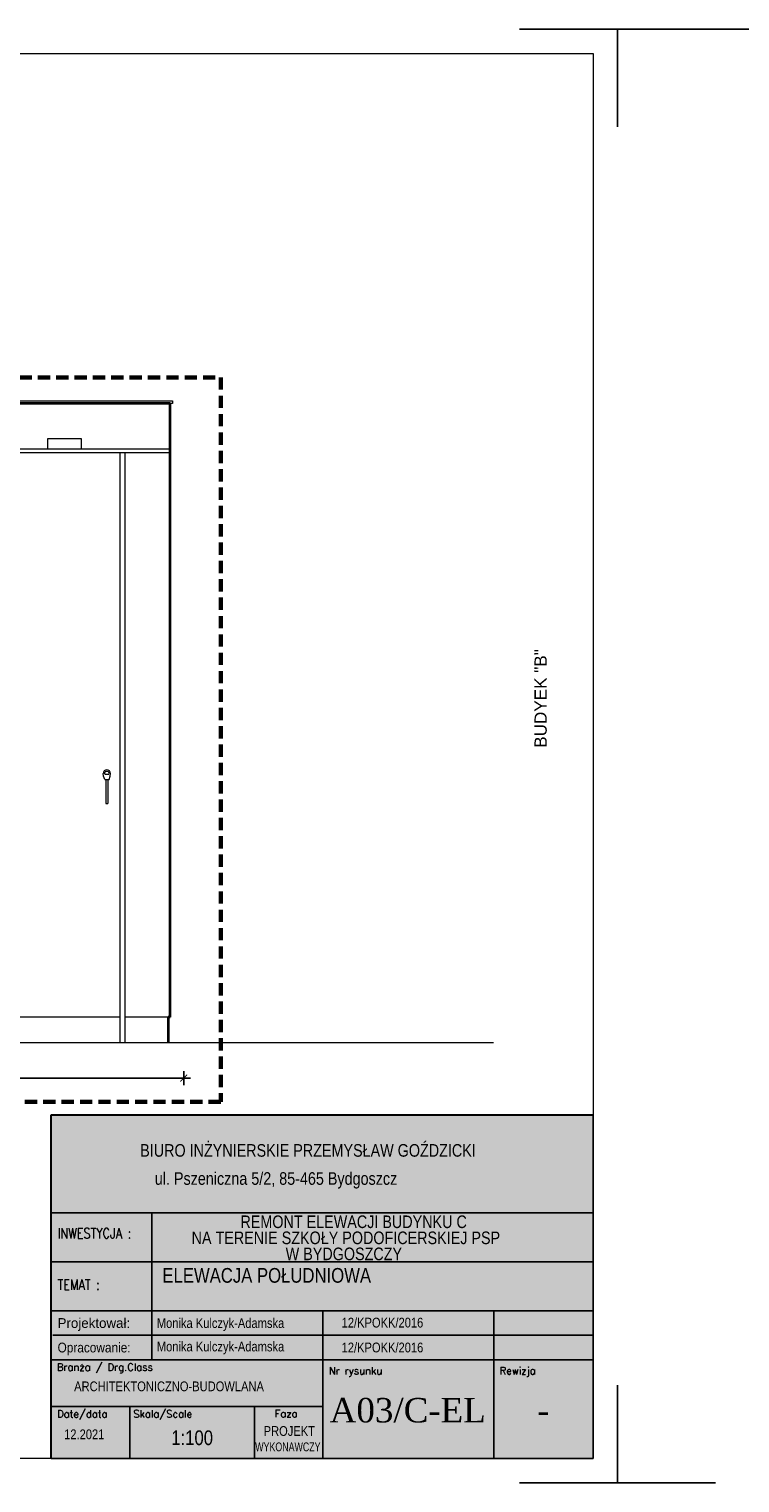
# Model space of a CAD drawing. Header units: millimetres. Extents: x -8040 to 8760, y -10081 to -7111.
# Tile 3 of 22: x -842 to 610, y -10081 to -7111. Entities that reach past the tile are written whole.
import ezdxf
from ezdxf.enums import TextEntityAlignment as Align

# ---------------------------------------------------------------- set-up
doc = ezdxf.new("R2010")
doc.units = ezdxf.units.MM
doc.linetypes.add('DASHEDX2', pattern=[1.5, 1, -0.5])
for name, color, linetype, lineweight in [('BA_txs', 2, 'Continuous', 18), ('M_Ramki do druku', 7, 'Continuous', 18), ('M_Ramki rysunków', 2, 'Continuous', 18), ('PG_PRZERYWANE_ŚREDNIE', 1, 'DASHEDX2', 18), ('PG_SCHODY', 2, 'Continuous', 18), ('PG_WIDOKOWE_CIENKIE', 1, 'Continuous', 18), ('PG_ŚCIANY_SŁUPY', 4, 'Continuous', 35), ('Przekrojowa', 60, 'Continuous', 18), ('TABC', 1, 'Continuous', 18), ('TABELKA', 7, 'Continuous', 18), ('Wymiarowa zewnętrzna', 50, 'Continuous', 18)]:
    doc.layers.add(name, color=color, linetype=linetype, lineweight=lineweight)
doc.styles.add('BIKTS', font='bikromsw.shx', dxfattribs={"width": 0.85})
doc.styles.add('ROMANC', font='times.ttf', dxfattribs={"height": 20})
doc.styles.add('ROMANS', font='bikromsw.shx', dxfattribs={"width": 0.8})
doc.styles.add('SIMPLEX', font='SIMPLEX')
doc.styles.get("Standard").update_dxf_attribs({"font": 'arial.ttf'})
doc.dimstyles.new('Styl 50', dxfattribs={"dimscale": 0, "dimtxt": 12.5, "dimasz": 8, "dimexe": 17.5, "dimexo": 0, "dimgap": 5, "dimtad": 1, "dimdec": 1, "dimtxsty": 'Standard', "dimblk": 'ARCHTICK', "dimcen": 6, "dimdle": 8, "dimadec": 0, "dimazin": 0, "dimtfac": 1, "dimtdec": 1, "dimtmove": 1, "dimatfit": 3, "dimldrblk": 'ARCHTICK', "dimfxl": 17.5, "dimfxlon": 1, "dimarcsym": 0})

# ---------------------------------------------------------------- blocks, each defined once
blk = doc.blocks.new('Znacznik_narozny')
at = {"layer": 'M_Ramki do druku', "lineweight": -2}
blk.add_lwpolyline([(0, -20), (0, 0), (20, 0)], dxfattribs=at)
blk = doc.blocks.new('A$C38c5ed0e')
at = {"true_color": 0xffffff}
h = blk.add_hatch(color=7, dxfattribs=at)
h.dxf.hatch_style = 1
h.paths.add_polyline_path([(1107.2, 702), (0, 702), (0, 0), (1107.2, 0)])
at = {"layer": 'Przekrojowa', "color": 18, "lineweight": 30, "true_color": 0x000000}
for p, q in [((0, 0), (0, 702)), ((0, 702), (1107.2, 702))]:
    blk.add_line(p, q, dxfattribs=at)
blk = doc.blocks.new('TAB-SP')
at = {"color": 18, "true_color": 0x000000}
for p, q in [((-5536, 0), (-5536, 3510)), ((-5536, 3510), (0, 3510)), ((0, 3510), (0, 0)), ((-4506, 2008), (-4506, 2508)), ((-5536, 2008), (0, 2008)), ((-4506, 1014), (-4506, 2025)), ((-2760, 1508), (-2760, 531)), ((-1014, 1508), (-1014, 1008)), ((-5520, 1258), (0, 1258)), ((0, 1008), (-5536, 1008)), ((-4506, 1008), (-4506, 1014)), ((-1014, 0), (-1014, 1008)), ((-5536, 0), (0, 0))]:
    blk.add_line(p, q, dxfattribs=at)
at = {"color": 18, "linetype": 'Continuous', "true_color": 0x000000}
for p, q in [((0, 2508), (-5536, 2508)), ((0, 1508), (-5536, 1508)), ((-2760, 531), (-5536, 531)), ((-4733, 0), (-4733, 531)), ((-3457, 0), (-3457, 531)), ((-2760, 531), (-2760, 0))]:
    blk.add_line(p, q, dxfattribs=at)
at = {"color": 18, "true_color": 0x000000, "style": 'ROMANS'}
for s, width, p, p2 in [('Projektował: ', 0.750949, (-5470, 1333), (-4691, 1333)), ('Opracowanie: ', 0.711769, (-5470, 1083), (-4691, 1083))]:
    blk.add_text(s, height=100, dxfattribs=dict(at, width=width)).set_placement(p, p2, align=Align.FIT)
at = {"color": 18, "true_color": 0x000000, "style": 'BIKTS', "width": 0.85}
for tag, p, height in [('TEMAT1', (-4383, 1811), 150), ('TEMAT2', (-4383, 1591), 150), ('PROJEKTOWAł1', (-4383, 1336), 100), ('UPR.NR1', (-2569, 1341), 100), ('PROJEKTOWAŁ2', (-4383, 1086), 100), ('UPR.NR2', (-2569, 1091), 100), ('BRANżA', (-4783, 686), 100), ('FAZA', (-3199, 242), 100), ('DATA', (-5403, 196), 100), ('SKALA', (-4363, 136), 150), ('UPR.NR4', (-3378, 73), 100)]:
    blk.add_attdef(tag, p, '', height=height, dxfattribs=at)
at = {"color": 18, "true_color": 0x000000, "style": 'ROMANC'}
for tag, p in [('NR', (-2075, 368)), ('REWIZJA', (-508, 368))]:
    blk.add_attdef(tag, text='', height=250, dxfattribs=at).set_placement(p, align=Align.CENTER)
at = {"layer": 'TABC', "color": 18, "linetype": 'Continuous', "true_color": 0x000000, "style": 'SIMPLEX'}
for s, p in [('Branża / Drg.Class', (-5478, 896)), ('Nr rysunku', (-2700, 859)), ('Rewizja', (-954, 859)), ('Date/data', (-5475, 418)), ('Skala/Scale', (-4696, 418)), ('Faza', (-3252, 421))]:
    blk.add_text(s, height=74.6, dxfattribs=at).set_placement(p)
at = {"layer": 'TABELKA', "color": 18, "true_color": 0x000000}
for s, height, style, width, p in [('BIURO INŻYNIERSKIE PRZEMYSŁAW GOŹDZICKI', 128.93, 'BIKTS', 0.85, (-4626, 3082)), ('ul. Pszeniczna 5/2, 85-465 Bydgoszcz', 128.93, 'BIKTS', 0.85, (-4477, 2795)), ('REMONT ELEWACJI BUDYNKU C', 128.93, 'BIKTS', 0.85, (-3602, 2353)), ('INWESTYCJA :', 105.6, 'SIMPLEX', 0.8, (-5470, 2248)), ('NA TERENIE SZKOŁY PODOFICERSKIEJ PSP ', 128.93, 'BIKTS', 0.85, (-4101, 2189)), ('TEMAT :', 105.6, 'SIMPLEX', 0.8, (-5470, 1721))]:
    blk.add_text(s, height=height, dxfattribs=dict(at, style=style, width=width)).set_placement(p)
at = {"layer": 'TABELKA', "color": 18, "true_color": 0x000000, "insert": (-3140, 2154), "char_height": 128.93, "width": 1530.26, "attachment_point": 1, "style": 'BIKTS'}
blk.add_mtext('W BYDGOSZCZY', dxfattribs=at)
blk = doc.blocks.new('_ArchTick')
at = {"color": 0, "linetype": 'ByBlock', "const_width": 0.15}
blk.add_lwpolyline([(-0.5, -0.5), (0.5, 0.5)], dxfattribs=at)
blk = doc.blocks.new('*D401')
at = {"layer": 'Defpoints', "color": 0, "transparency": 16777216}
for p in [(-1537.2, -9181.7), (-526.2, -9181.7), (-526.2, -9254.1)]:
    blk.add_point(p, dxfattribs=at)
at = {"layer": 'Wymiarowa zewnętrzna', "color": 0, "lineweight": -2, "transparency": 16777216}
for p, q in [((-1551.2, -9254.1), (-512.2, -9254.1)), ((-1537.2, -9240.1), (-1537.2, -9268.1)), ((-526.2, -9240.1), (-526.2, -9268.1))]:
    blk.add_line(p, q, dxfattribs=at)
at = {"layer": 'Wymiarowa zewnętrzna', "color": 0, "lineweight": -2, "transparency": 16777216, "xscale": 14, "yscale": 14, "zscale": 14, "rotation": 180}
blk.add_blockref('_ArchTick', (-1537.2, -9254.1), dxfattribs=at)
at = {"layer": 'Wymiarowa zewnętrzna', "color": 0, "lineweight": -2, "transparency": 16777216, "xscale": 14, "yscale": 14, "zscale": 14}
blk.add_blockref('_ArchTick', (-526.2, -9254.1), dxfattribs=at)
at = {"layer": 'Wymiarowa zewnętrzna', "color": 0, "lineweight": 0, "transparency": 16777216, "insert": (-1031.7, -9236.8), "char_height": 20, "attachment_point": 5}
blk.add_mtext('{\\C256;REMONT BUDYNKU "C" }', dxfattribs=at)

msp = doc.modelspace()

# ---------------------------------------------------------------- linework, layer by layer
at = {"layer": 'M_Ramki do druku', "color": 18, "lineweight": -2, "true_color": 0x000000}
msp.add_line((660, -7111), (360, -7111), dxfattribs=at)
at = {"layer": 'M_Ramki rysunków', "color": 18, "true_color": 0x000000}
msp.add_lwpolyline([(-3540, -10031), (-3540, -7161), (310, -7161), (310, -10031)], close=True, dxfattribs=at)
at = {"layer": 'PG_PRZERYWANE_ŚREDNIE', "color": 18, "lineweight": 60, "ltscale": 25, "true_color": 0x000000}
msp.add_lwpolyline([(-1649.3, -7822.5), (-450.7, -7822.5), (-450.7, -9302.5), (-1649.3, -9302.5), (-1649.3, -8312.7)], dxfattribs=at)
at = {"layer": 'PG_SCHODY', "color": 18, "true_color": 0x000000}
msp.add_lwpolyline([(106.8, -9181.7), (-3290.3, -9181.7)], dxfattribs=at)
at = {"layer": 'PG_WIDOKOWE_CIENKIE', "color": 18, "true_color": 0x000000}
for p, q in [((-656.7, -7976.1), (-656.7, -9181.7)), ((-646.7, -7976.1), (-646.7, -9181.7)), ((-690.5, -8637.1), (-690.8, -8631.8)), ((-687.8, -8633), (-688.4, -8631.2)), ((-687.8, -8633), (-679.4, -8633)), ((-679.4, -8633), (-678.4, -8631.2)), ((-676.3, -8637.1), (-675.9, -8631.8)), ((-687.8, -8643.9), (-678.9, -8643.9)), ((-685.4, -8643.9), (-685.4, -8693.2)), ((-681.3, -8643.9), (-681.3, -8693.2)), ((-685.4, -8693.2), (-681.3, -8693.2))]:
    msp.add_line(p, q, dxfattribs=at)
for points in [[(-3083.2, -7870.7), (-554.2, -7870.7)], [(-3083.2, -7875.7), (-554.2, -7875.7)], [(-554.2, -7870.7), (-549.2, -7870.7), (-549.2, -7875.7), (-554.2, -7875.7)], [(-3078.2, -7968.6), (-554.2, -7968.6)], [(-3078.2, -7976.1), (-554.2, -7976.1)], [(-687.8, -8643.9), (-690.5, -8637.1)], [(-678.9, -8643.9), (-676.3, -8637.1)], [(-656.7, -9129.7), (-1535.2, -9129.7)], [(-558.2, -9129.7), (-646.7, -9129.7)]]:
    msp.add_lwpolyline(points, dxfattribs=at)
msp.add_lwpolyline([(-735.1, -7948.3), (-804.6, -7948.3), (-804.6, -7968.6), (-735.1, -7968.6)], close=True, dxfattribs=at)
for centre, radius, start, end in [((-683.4, -8631.7), 7.45, 0.528, 180.5107), ((-683.4, -8632.8), 5.26, 17.7402, 162.2598)]:
    msp.add_arc(centre, radius, start, end, dxfattribs=at)
at = {"layer": 'PG_ŚCIANY_SŁUPY', "color": 18, "true_color": 0x000000}
for p, q in [((-554.2, -9129.7), (-558.2, -9129.7)), ((-558.2, -9129.7), (-558.2, -9181.7))]:
    msp.add_line(p, q, dxfattribs=at)
for points in [[(-554.2, -7875.7), (-3078.2, -7875.7)], [(-554.2, -9129.7), (-554.2, -7875.7)]]:
    msp.add_lwpolyline(points, dxfattribs=at)

# ---------------------------------------------------------------- block references
at = {"color": 18, "true_color": 0x000000}
ref = msp.add_blockref('TAB-SP', (310, -10031), dxfattribs=dict(at, xscale=0.1999999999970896, yscale=0.1999999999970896, zscale=0.1999999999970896))
ref.add_attrib('TEMAT1', 'ELEWACJA POŁUDNIOWA', (-569.9, -9672), dxfattribs={"color": 250, "height": 30, "style": 'BIKTS', "width": 0.85})
ref.add_attrib('PROJEKTOWAł1', 'Monika Kulczyk-Adamska', (-581.2, -9812.3), dxfattribs={"color": 250, "height": 20, "style": 'BIKTS', "width": 0.85})
ref.add_attrib('UPR.NR1', '12/KPOKK/2016', (-203.7, -9814.3), dxfattribs={"color": 250, "height": 20, "style": 'BIKTS', "width": 0.85})
ref.add_attrib('PROJEKTOWAł2', 'Monika Kulczyk-Adamska', (-581.2, -9764.5), dxfattribs={"color": 250, "height": 20, "style": 'BIKTS', "width": 0.85})
ref.add_attrib('UPR.NR2', '12/KPOKK/2016', (-203.7, -9763.5), dxfattribs={"color": 250, "height": 20, "style": 'BIKTS', "width": 0.85})
ref.add_attrib('UPR.NR4', 'WYKONAWCZY', (-380.2, -10016.3), dxfattribs={"color": 250, "height": 18, "style": 'BIKTS', "width": 0.75})
ref.add_attrib('BRANżA', 'ARCHITEKTONICZNO-BUDOWLANA', (-750.2, -9893.7), dxfattribs={"color": 250, "height": 20, "style": 'BIKTS', "width": 0.85})
ref.add_attrib('DATA', '12.2021', (-770.6, -9991.7), dxfattribs={"color": 250, "height": 20, "style": 'BIKTS', "width": 0.85})
ref.add_attrib('SKALA', '1:100', (-551.8, -10003.7), dxfattribs={"color": 250, "height": 30, "style": 'BIKTS', "width": 0.85})
ref.add_attrib('FAZA', 'PROJEKT ', (-363, -9984.9), dxfattribs={"color": 250, "height": 20, "style": 'BIKTS', "width": 0.85})
ref.add_attrib('NR', 'A03/C-EL', dxfattribs={"color": 250, "height": 50, "style": 'ROMANC'}).set_placement((-68.6, -9957.4), align=Align.CENTER)
ref.add_attrib('REWIZJA', '-', dxfattribs={"color": 250, "height": 50, "style": 'ROMANC'}).set_placement((208.3, -9957.4), align=Align.CENTER)
at = {"layer": 'M_Ramki do druku', "color": 18, "lineweight": -2, "true_color": 0x000000, "yscale": 10, "zscale": 10}
for xscale in [-10, 10]:
    msp.add_blockref('Znacznik_narozny', (360, -7111), dxfattribs=dict(at, xscale=xscale))
at = {"layer": 'M_Ramki do druku', "color": 18, "lineweight": -2, "true_color": 0x000000, "yscale": 10, "zscale": 10, "rotation": 180}
for xscale in [10, -10]:
    msp.add_blockref('Znacznik_narozny', (360, -10081), dxfattribs=dict(at, xscale=xscale))
at = {"layer": 'PG_WIDOKOWE_CIENKIE', "color": 18, "lineweight": 30, "true_color": 0x000000}
msp.add_blockref('A$C38c5ed0e', (-797.2, -10031), dxfattribs=at)

# ---------------------------------------------------------------- texts
at = {"layer": 'BA_txs', "color": 18, "true_color": 0x000000, "insert": (190.3, -8579.2), "char_height": 25, "attachment_point": 1, "rotation": 90}
msp.add_mtext_dynamic_manual_height_columns('BUDYEK "B"', width=398.159, gutter_width=12.5, heights=[0], dxfattribs=at)

# ---------------------------------------------------------------- dimensions: what is measured, and where the dimension line sits
at = {"layer": 'Wymiarowa zewnętrzna', "color": 18, "lineweight": 0, "true_color": 0x000000}
dim = msp.add_linear_dim(base=(-526.2, -9254.1), p1=(-1537.2, -9181.7), p2=(-526.2, -9181.7), text='{\\C256;REMONT BUDYNKU "C" }', dimstyle='Styl 50', override={"dimscale": 1, "dimtxt": 20, "dimasz": 14, "dimexe": 14, "dimgap": 7, "dimdec": 0, "dimdle": 14, "dimtix": 1, "dimfxl": 14}, dxfattribs=at)
dim.commit()
dim.dimension.update_dxf_attribs({"geometry": '*D401', "text_midpoint": (-1031.7, -9236.8)})

doc.saveas('drawing.dxf')
